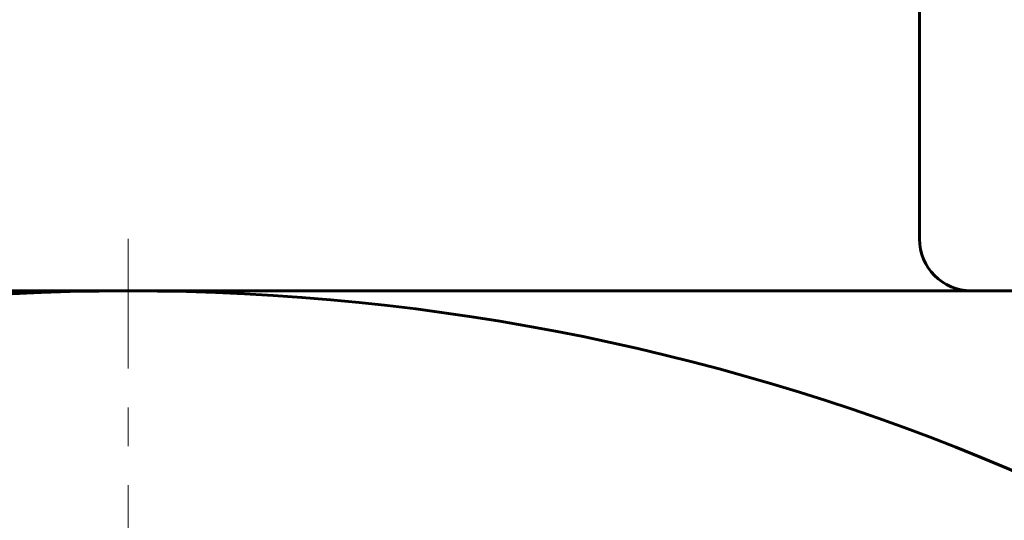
# Model space of a CAD drawing. Header units: millimetres. Extents: x -231 to 461, y -114 to 116.
# Tile 13 of 16: x 364 to 402, y 62 to 81. Entities that reach past the tile are written whole.
import ezdxf

# ---------------------------------------------------------------- set-up
doc = ezdxf.new("R2010")
doc.units = ezdxf.units.MM
doc.linetypes.add('K5LT_AXLED', pattern=[12, 7.5, -1.5, 1.5, -1.5])
doc.linetypes.add('K5LT_BASIC', pattern=[0])
doc.layers.add('Системный слой (1)', color=7, linetype='Continuous', true_color=0x6c6c6c)

# ---------------------------------------------------------------- blocks, each defined once
blk = doc.blocks.new('U58')
at = {"layer": 'Системный слой (1)', "color": 30, "linetype": 'K5LT_AXLED', "lineweight": 18, "true_color": 0xff8000}
blk.add_line((368.171, -16.5), (368.171, 72.5), dxfattribs=at)

msp = doc.modelspace()

# ---------------------------------------------------------------- linework, layer by layer
at = {"layer": 'Системный слой (1)', "color": 150, "linetype": 'K5LT_BASIC', "lineweight": 60, "true_color": 0x0080ff}
for p, q in [((398.671, 72.5), (398.671, 81.5)), ((368.171, 70.5), (298.171, 70.5)), ((438.171, 70.5), (368.171, 70.5))]:
    msp.add_line(p, q, dxfattribs=at)
msp.add_circle((368.171, -16.5), 87, dxfattribs=at)
msp.add_arc((400.671, 72.5), 2, 180, 270, dxfattribs=at)

# ---------------------------------------------------------------- block references
at = {"layer": 'Системный слой (1)'}
msp.add_blockref('U58', (0, 0), dxfattribs=at)

doc.saveas('drawing.dxf')
